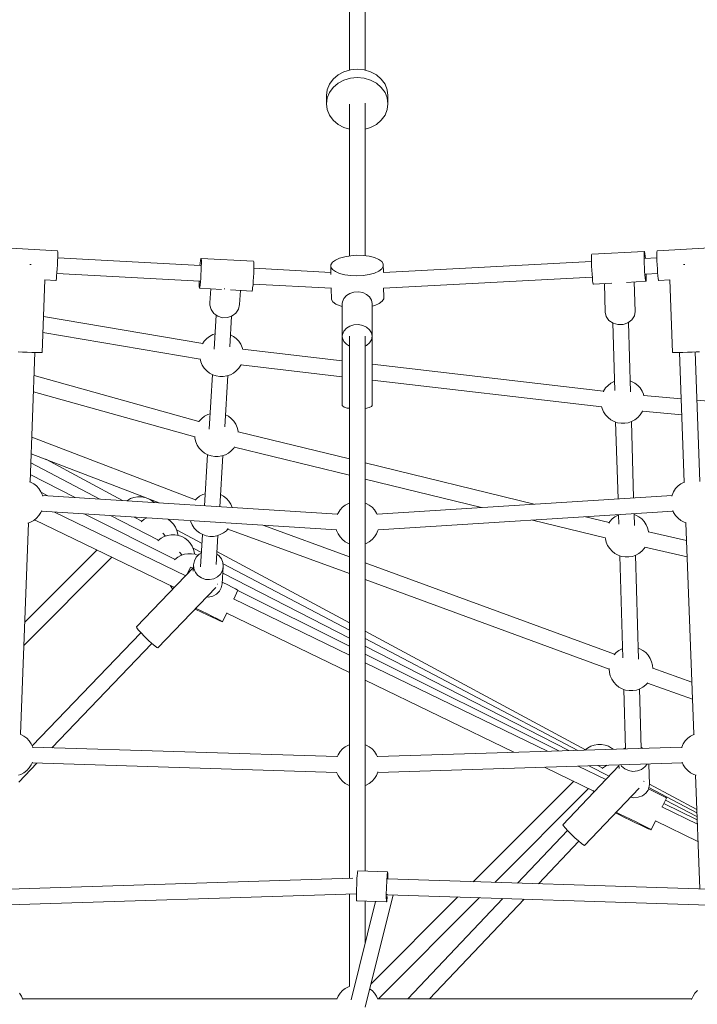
# Model space of a CAD drawing. Header units: inches. Extents: x -32 to 818, y -661 to 218.
# Tile 60 of 256: x 473.817 to 474.588, y 17.228 to 18.349. Entities that reach past the tile are written whole.
import ezdxf

# ---------------------------------------------------------------- set-up
doc = ezdxf.new("R2010")
doc.units = ezdxf.units.IN
doc.header["$LTSCALE"] = 0.01
doc.header["$MEASUREMENT"] = 0
doc.layers.add('_at_zabawki_', color=240, linetype='Continuous', lineweight=5)

# ---------------------------------------------------------------- blocks, each defined once
blk = doc.blocks.new('zw$2CA8')
at = {"layer": '_at_zabawki_'}
for p, q in [((-2885.2, 4722.3), (-2885.2, 4896.6)), ((-2903.1, 4895.4), (-2903.1, 4722.3)), ((-2909.4, 4720.4), (-2916, 4716.9)), ((-2902, 4722.6), (-2909.4, 4720.4)), ((-2894.2, 4723.4), (-2902, 4722.6)), ((-2886.4, 4722.6), (-2894.2, 4723.4)), ((-2879, 4720.4), (-2886.4, 4722.6)), ((-2872.4, 4716.9), (-2879, 4720.4)), ((-2925.7, 4706.4), (-2928.3, 4700.1)), ((-2921.5, 4712.1), (-2925.7, 4706.4)), ((-2916, 4716.9), (-2921.5, 4712.1)), ((-2921.5, 4702.8), (-2916, 4707.5)), ((-2916, 4707.5), (-2909.4, 4711.1)), ((-2909.4, 4711.1), (-2902, 4713.3)), ((-2902, 4713.3), (-2894.2, 4714)), ((-2894.2, 4714), (-2886.4, 4713.3)), ((-2886.4, 4713.3), (-2879, 4711.1)), ((-2879, 4711.1), (-2872.4, 4707.5)), ((-2866.8, 4712.1), (-2872.4, 4716.9)), ((-2872.4, 4707.5), (-2866.8, 4702.8)), ((-2862.6, 4706.4), (-2866.8, 4712.1)), ((-2860.1, 4700.1), (-2862.6, 4706.4)), ((-2928.3, 4700.1), (-2929.2, 4693.5)), ((-2928.3, 4690.8), (-2925.7, 4697.1)), ((-2925.7, 4697.1), (-2921.5, 4702.8)), ((-2866.8, 4702.8), (-2862.6, 4697.1)), ((-2862.6, 4697.1), (-2860.1, 4690.8)), ((-2859.2, 4693.5), (-2860.1, 4700.1)), ((-2929.2, 4693.5), (-2929.2, 4684.1)), ((-2929.2, 4684.1), (-2928.3, 4690.8)), ((-2929.2, 4684.1), (-2928.3, 4677.5)), ((-2903.1, 4683.5), (-2903.1, 4511)), ((-2885.2, 4511.1), (-2885.2, 4684.7)), ((-2860.1, 4690.8), (-2859.2, 4684.1)), ((-2860.1, 4677.5), (-2859.2, 4684.1)), ((-2859.2, 4684.1), (-2859.2, 4693.5)), ((-2928.3, 4677.5), (-2925.7, 4671.1)), ((-2862.6, 4671.1), (-2860.1, 4677.5)), ((-2925.7, 4671.1), (-2921.5, 4665.5)), ((-2921.5, 4665.5), (-2916, 4660.7)), ((-2872.4, 4660.7), (-2866.8, 4665.5)), ((-2866.8, 4665.5), (-2862.6, 4671.1)), ((-2916, 4660.7), (-2909.4, 4657.2)), ((-2909.4, 4657.2), (-2903.1, 4655.3)), ((-2885.2, 4655.3), (-2879, 4657.2)), ((-2879, 4657.2), (-2872.4, 4660.7)), ((-3235.6, 4516.9), (-3295.4, 4520.1)), ((-3235.5, 4516.7), (-3235.6, 4516.9)), ((-3235.3, 4515.4), (-3235.5, 4516.7)), ((-3235.2, 4513), (-3235.3, 4515.4)), ((-2567.4, 4516.1), (-2627.2, 4512.9)), ((-2567.7, 4513.6), (-2567.6, 4515.4)), ((-2567.6, 4515.4), (-2567.4, 4516.1)), ((-2567.1, 4515.5), (-2567.4, 4516.1)), ((-2566.8, 4513.6), (-2567.1, 4515.5)), ((-2553, 4515.4), (-2553.1, 4513)), ((-2552.9, 4516.7), (-2553, 4515.4)), ((-2552.7, 4516.9), (-2552.9, 4516.7)), ((-2492.9, 4520.1), (-2552.7, 4516.9)), ((-3235.6, 4501), (-3235.4, 4505.5)), ((-3235.4, 4505.5), (-3235.3, 4509.6)), ((-3235.3, 4509.6), (-3235.2, 4513)), ((-3072.5, 4500.1), (-3235.3, 4508.8)), ((-3072.7, 4505.7), (-3073, 4502.8)), ((-3072.4, 4507.5), (-3072.7, 4505.7)), ((-3072.1, 4508.1), (-3072.4, 4507.5)), ((-3012.3, 4504.9), (-3072.1, 4508.1)), ((-3072.1, 4508.1), (-3071.9, 4507.5)), ((-3071.9, 4507.5), (-3071.7, 4505.6)), ((-3071.7, 4505.6), (-3071.7, 4502.7)), ((-3012, 4504.3), (-3012.3, 4504.9)), ((-3011.9, 4502.4), (-3012, 4504.3)), ((-2919.1, 4506.3), (-2922.5, 4503.8)), ((-2914.3, 4508.5), (-2919.1, 4506.3)), ((-2908.4, 4510.1), (-2914.3, 4508.5)), ((-2901.6, 4511.2), (-2908.4, 4510.1)), ((-2894.5, 4511.7), (-2901.6, 4511.2)), ((-2887.3, 4511.4), (-2894.5, 4511.7)), ((-2880.5, 4510.5), (-2887.3, 4511.4)), ((-2874.6, 4509), (-2880.5, 4510.5)), ((-2869.8, 4506.9), (-2874.6, 4509)), ((-2866.4, 4504.5), (-2869.8, 4506.9)), ((-2864.7, 4501.8), (-2866.4, 4504.5)), ((-2627.5, 4504.8), (-2864.5, 4492.2)), ((-2627.5, 4510.4), (-2627.6, 4507.4)), ((-2627.6, 4507.4), (-2627.5, 4503.7)), ((-2627.4, 4512.2), (-2627.5, 4510.4)), ((-2627.2, 4512.9), (-2627.4, 4512.2)), ((-2567.7, 4510.6), (-2567.7, 4513.6)), ((-2567.7, 4506.9), (-2567.7, 4510.6)), ((-2567.5, 4502.5), (-2567.7, 4506.9)), ((-2553.1, 4508.8), (-2567, 4508.1)), ((-2566.4, 4510.7), (-2566.8, 4513.6)), ((-2566.2, 4508.1), (-2566.4, 4510.7)), ((-2553.1, 4513), (-2553.1, 4509.6)), ((-2553.1, 4509.6), (-2553, 4505.5)), ((-2553, 4505.5), (-2552.8, 4501)), ((-3266.4, 4501.3), (-3267, 4501.3)), ((-3265.4, 4501.2), (-3266.4, 4501.3)), ((-3236.1, 4492), (-3235.8, 4496.4)), ((-3235.8, 4496.4), (-3235.6, 4501)), ((-3073, 4502.8), (-3073.3, 4500.1)), ((-3071.9, 4494.5), (-3072.2, 4489.9)), ((-3071.8, 4498.9), (-3071.9, 4494.5)), ((-3071.7, 4502.7), (-3071.8, 4498.9)), ((-3012.1, 4491.3), (-3011.9, 4495.7)), ((-3011.9, 4499.5), (-3011.9, 4502.4)), ((-3011.9, 4495.7), (-3011.9, 4499.5)), ((-2924.1, 4492.2), (-3011.9, 4496.9)), ((-2922.5, 4503.8), (-2924.2, 4501)), ((-2924.2, 4501), (-2924.2, 4498.2)), ((-2924.2, 4498.2), (-2924.1, 4489.7)), ((-2922.5, 4495.5), (-2924.2, 4498.2)), ((-2919.1, 4493.1), (-2922.5, 4495.5)), ((-2914.3, 4491), (-2919.1, 4493.1)), ((-2869.8, 4493.7), (-2874.6, 4491.5)), ((-2866.4, 4496.2), (-2869.8, 4493.7)), ((-2864.7, 4499), (-2866.4, 4496.2)), ((-2864.7, 4501.8), (-2864.7, 4499)), ((-2864.5, 4492.2), (-2864.7, 4501.8)), ((-2627.5, 4503.7), (-2627.4, 4499.3)), ((-2627.4, 4499.3), (-2627.1, 4494.7)), ((-2627.1, 4494.7), (-2626.8, 4490.2)), ((-2567.3, 4497.9), (-2567.5, 4502.5)), ((-2567, 4493.4), (-2567.3, 4497.9)), ((-2566.7, 4489.3), (-2567, 4493.4)), ((-2552.8, 4501), (-2552.5, 4496.4)), ((-2552.5, 4496.4), (-2552.2, 4492)), ((-2521.9, 4501.3), (-2522.9, 4501.2)), ((-2521.4, 4501.3), (-2521.9, 4501.3)), ((-3253.1, 4400.9), (-3250.1, 4483.7)), ((-3250.1, 4483.6), (-3237.4, 4482.9)), ((-3237.4, 4482.9), (-3237.2, 4483.5)), ((-3237.2, 4483.5), (-3236.8, 4485.3)), ((-3236.8, 4485.3), (-3236.5, 4488.3)), ((-3236.5, 4488.3), (-3236.1, 4492)), ((-3236.2, 4490.9), (-3073.4, 4482.2)), ((-3074.2, 4482.2), (-3074.3, 4481.4)), ((-3072.4, 4485.4), (-3072.8, 4481.3)), ((-3072.2, 4489.9), (-3072.4, 4485.4)), ((-3012.9, 4478.1), (-3012.6, 4482.2)), ((-3012.6, 4482.2), (-3012.3, 4486.7)), ((-3012.3, 4486.7), (-3012.1, 4491.3)), ((-2908.4, 4489.5), (-2914.3, 4491)), ((-2901.6, 4488.6), (-2908.4, 4489.5)), ((-2894.5, 4488.3), (-2901.6, 4488.6)), ((-2887.3, 4488.8), (-2894.5, 4488.3)), ((-2880.5, 4489.9), (-2887.3, 4488.8)), ((-2874.6, 4491.5), (-2880.5, 4489.9)), ((-2864.4, 4474.2), (-2626.6, 4486.9)), ((-2626.8, 4490.2), (-2626.5, 4486.1)), ((-2626.5, 4486.1), (-2626.2, 4482.7)), ((-2626.2, 4482.7), (-2625.8, 4480.3)), ((-2587.5, 4480.9), (-2565.5, 4482.1)), ((-2566.3, 4485.9), (-2566.7, 4489.3)), ((-2566, 4483.5), (-2566.3, 4485.9)), ((-2565.7, 4482.3), (-2566, 4483.5)), ((-2565.9, 4490.1), (-2552.1, 4490.9)), ((-2565.5, 4482.1), (-2565.7, 4482.3)), ((-2565.5, 4482.1), (-2565.4, 4482.3)), ((-2565.4, 4482.3), (-2565.3, 4483.5)), ((-2565.3, 4483.5), (-2565.2, 4486)), ((-2565.2, 4489.3), (-2565.2, 4490.2)), ((-2565.2, 4486), (-2565.2, 4489.3)), ((-2552.2, 4492), (-2551.9, 4488.3)), ((-2551.9, 4488.3), (-2551.5, 4485.3)), ((-2551.5, 4485.3), (-2551.2, 4483.5)), ((-2551.2, 4483.5), (-2550.9, 4482.9)), ((-2550.9, 4482.9), (-2538.3, 4483.6)), ((-2538.3, 4483.7), (-2535.3, 4400.9)), ((-3074.3, 4481.4), (-3074.3, 4478)), ((-3074.3, 4478), (-3074.2, 4475.6)), ((-3074.2, 4475.6), (-3074, 4474.3)), ((-3074, 4474.3), (-3073.9, 4474.2)), ((-3073.8, 4474.3), (-3073.9, 4474.2)), ((-3073.9, 4474.2), (-3048.6, 4472.8)), ((-3073.5, 4475.5), (-3073.8, 4474.3)), ((-3073.1, 4477.9), (-3073.5, 4475.5)), ((-3072.8, 4481.3), (-3073.1, 4477.9)), ((-3061.1, 4473.5), (-3062.1, 4457.7)), ((-3045.5, 4473.7), (-3045.6, 4473.7)), ((-3045, 4473.7), (-3045.5, 4473.7)), ((-3038.7, 4472.3), (-3014.1, 4471)), ((-3028.2, 4455.5), (-3027.2, 4471.7)), ((-3014.1, 4471), (-3013.9, 4471.1)), ((-3013.9, 4471.1), (-3013.6, 4472.3)), ((-3013.6, 4472.3), (-3013.3, 4474.7)), ((-3013.3, 4474.7), (-3012.9, 4478.1)), ((-3012.9, 4478.9), (-2923.6, 4474.1)), ((-2923.9, 4474.2), (-2923.7, 4461.4)), ((-2864.1, 4464.9), (-2864.3, 4474.2)), ((-2625.8, 4480.3), (-2625.5, 4479.1)), ((-2625.5, 4479.1), (-2625.4, 4478.9)), ((-2625.4, 4478.9), (-2604.4, 4480)), ((-2612.8, 4479.6), (-2611.8, 4446.9)), ((-2577.9, 4447.9), (-2578.9, 4481.4)), ((-2923.7, 4461.4), (-2922, 4458.7)), ((-2909.5, 4462.5), (-2911, 4458.7)), ((-2906.6, 4465.8), (-2909.5, 4462.5)), ((-2902.7, 4468.3), (-2906.6, 4465.8)), ((-2898, 4469.7), (-2902.7, 4468.3)), ((-2892.9, 4470), (-2898, 4469.7)), ((-2888, 4469.2), (-2892.9, 4470)), ((-2883.6, 4467.2), (-2888, 4469.2)), ((-2880.1, 4464.3), (-2883.6, 4467.2)), ((-2877.9, 4460.7), (-2880.1, 4464.3)), ((-2877.2, 4456.7), (-2877.9, 4460.7)), ((-2869.2, 4456.8), (-2865.9, 4459.4)), ((-2865.9, 4459.4), (-2864.1, 4462.1)), ((-2864.1, 4462.1), (-2864.1, 4464.9)), ((-3062.1, 4457.7), (-3062, 4455)), ((-3062, 4455), (-3060.5, 4449.9)), ((-3060.5, 4449.9), (-3057.4, 4445.5)), ((-3032.4, 4445.9), (-3029.4, 4450.4)), ((-3029.4, 4450.4), (-3028.2, 4455.5)), ((-2922, 4458.7), (-2918.6, 4456.2)), ((-2918.6, 4456.2), (-2913.8, 4454.2)), ((-2913.8, 4454.2), (-2911.2, 4453.5)), ((-2911, 4458.7), (-2911.2, 4456.7)), ((-2911.2, 4456.7), (-2911.2, 4419.5)), ((-2877.2, 4419.5), (-2877.2, 4456.7)), ((-2877.2, 4453.8), (-2874, 4454.7)), ((-2874, 4454.7), (-2869.2, 4456.8)), ((-3070.1, 4411.3), (-3251.6, 4441.9)), ((-3057.4, 4445.5), (-3052.9, 4442.4)), ((-3054.7, 4443.7), (-3057.2, 4404.9)), ((-3052.9, 4442.4), (-3047.5, 4440.7)), ((-3047.5, 4440.7), (-3041.9, 4440.8)), ((-3041.9, 4440.8), (-3036.7, 4442.6)), ((-3039.4, 4407.6), (-3037.2, 4442.4)), ((-3036.7, 4442.6), (-3032.4, 4445.9)), ((-2911.2, 4438.1), (-2911.2, 4340.8)), ((-2611.8, 4446.9), (-2610.7, 4441.9)), ((-2610.7, 4441.9), (-2607.6, 4437.5)), ((-2607.6, 4437.5), (-2603, 4434.4)), ((-2586, 4434.9), (-2581.5, 4438.3)), ((-2581.5, 4438.3), (-2578.7, 4442.8)), ((-2578.7, 4442.8), (-2577.9, 4447.9)), ((-2909.5, 4425.3), (-2906.6, 4428.6)), ((-2906.6, 4428.6), (-2902.7, 4431)), ((-2902.7, 4431), (-2898, 4432.5)), ((-2898, 4432.5), (-2892.9, 4432.8)), ((-2892.9, 4432.8), (-2888, 4431.9)), ((-2888, 4431.9), (-2883.6, 4429.9)), ((-2883.6, 4429.9), (-2880.1, 4427)), ((-2880.1, 4427), (-2877.9, 4423.4)), ((-2603.4, 4434.7), (-2601.1, 4357.7)), ((-2603, 4434.4), (-2597.4, 4432.8)), ((-2597.4, 4432.8), (-2591.5, 4433)), ((-2591.5, 4433), (-2586, 4434.9)), ((-2583.2, 4356.3), (-2585.5, 4435.2)), ((-3252.2, 4423.8), (-3073.1, 4393.6)), ((-3065.6, 4416.9), (-3068.4, 4413.9)), ((-3062.4, 4419.4), (-3065.6, 4416.9)), ((-3058.8, 4421.4), (-3062.4, 4419.4)), ((-3056.1, 4422.3), (-3058.8, 4421.4)), ((-3035.1, 4419.4), (-3038.5, 4421.3)), ((-3031.9, 4416.9), (-3035.1, 4419.4)), ((-3029.1, 4413.9), (-3031.9, 4416.9)), ((-2911.2, 4419.5), (-2911, 4421.5)), ((-2911.2, 4419.5), (-2911, 4417.5)), ((-2911, 4421.5), (-2909.5, 4425.3)), ((-2911, 4417.5), (-2909.5, 4413.7)), ((-2903.2, 4419.5), (-2903.2, 3802.8)), ((-2885.2, 3810.8), (-2885.2, 4419.5)), ((-2880.1, 4412), (-2877.9, 4415.6)), ((-2877.9, 4423.4), (-2877.2, 4419.5)), ((-2877.9, 4415.6), (-2877.2, 4419.5)), ((-2877.2, 4340.8), (-2877.2, 4419.5)), ((-3068.4, 4413.9), (-3070.3, 4410.9)), ((-3026.8, 4410.4), (-3029.1, 4413.9)), ((-3025.2, 4406.7), (-3026.8, 4410.4)), ((-3024.6, 4404.3), (-3025.2, 4406.7)), ((-2911.2, 4391.6), (-3024.7, 4404.8)), ((-2909.5, 4413.7), (-2906.6, 4410.4)), ((-2906.6, 4410.4), (-2903.2, 4408.3)), ((-2885.2, 4408.4), (-2883.6, 4409.1)), ((-2883.6, 4409.1), (-2880.1, 4412)), ((-3280.1, 4401.8), (-3275.3, 4401.6)), ((-3275.3, 4401.6), (-3270.1, 4401.4)), ((-3270.1, 4401.4), (-3264.8, 4401.2)), ((-3266.8, 4253.9), (-3261.2, 4401.1)), ((-3264.8, 4401.2), (-3260.1, 4401)), ((-3260.1, 4401), (-3256.3, 4400.9)), ((-3256.3, 4400.9), (-3253.9, 4400.9)), ((-3253.9, 4400.9), (-3253.1, 4400.9)), ((-3073.1, 4393.7), (-3072.3, 4390.5)), ((-2535.3, 4400.9), (-2534.4, 4400.9)), ((-2534.4, 4400.9), (-2532, 4400.9)), ((-2532, 4400.9), (-2528.3, 4401)), ((-2528.3, 4401), (-2523.5, 4401.2)), ((-2527.3, 4401.1), (-2521.9, 4253.7)), ((-2523.5, 4401.2), (-2518.3, 4401.4)), ((-2518.3, 4401.4), (-2513, 4401.6)), ((-2513, 4401.6), (-2508.3, 4401.8)), ((-2504, 4254.3), (-2509.3, 4401.7)), ((-2508.3, 4401.8), (-2504.5, 4401.9)), ((-3072.3, 4390.5), (-3070.7, 4386.7)), ((-3070.7, 4386.7), (-3068.4, 4383.3)), ((-3068.4, 4383.3), (-3065.6, 4380.2)), ((-3031.9, 4380.2), (-3029.1, 4383.3)), ((-3029.1, 4383.3), (-3026.8, 4386.7)), ((-3026.8, 4386.7), (-3026.5, 4387.4)), ((-3026.7, 4386.9), (-2911.2, 4373.5)), ((-2613.8, 4357), (-2877.2, 4387.7)), ((-3074.4, 4322.5), (-3262.2, 4374.8)), ((-3065.6, 4380.2), (-3062.4, 4377.7)), ((-3059, 4375.9), (-3062.8, 4313.9)), ((-3062.4, 4377.7), (-3058.8, 4375.7)), ((-3058.8, 4375.7), (-3054.9, 4374.4)), ((-3054.9, 4374.4), (-3050.8, 4373.7)), ((-3050.8, 4373.7), (-3046.7, 4373.7)), ((-3046.7, 4373.7), (-3042.6, 4374.4)), ((-3045.1, 4316.6), (-3041.4, 4374.8)), ((-3042.6, 4374.4), (-3038.7, 4375.7)), ((-3038.7, 4375.7), (-3035.1, 4377.7)), ((-3035.1, 4377.7), (-3031.9, 4380.2)), ((-2877.2, 4369.5), (-2615.8, 4339.1)), ((-2611.4, 4360.7), (-2613.7, 4357.2)), ((-2608.6, 4363.7), (-2611.4, 4360.7)), ((-2605.4, 4366.2), (-2608.6, 4363.7)), ((-2601.8, 4368.2), (-2605.4, 4366.2)), ((-2601.4, 4368.3), (-2601.8, 4368.2)), ((-2581.8, 4368.2), (-2583.5, 4368.8)), ((-2578.1, 4366.2), (-2581.8, 4368.2)), ((-2574.9, 4363.7), (-2578.1, 4366.2)), ((-2572.1, 4360.7), (-2574.9, 4363.7)), ((-2569.8, 4357.2), (-2572.1, 4360.7)), ((-3262.9, 4356.4), (-3079.1, 4305.2)), ((-2613.7, 4357.2), (-2614, 4356.4)), ((-2568.2, 4353.5), (-2569.8, 4357.2)), ((-2567.8, 4351.9), (-2568.2, 4353.5)), ((-2525.4, 4348.4), (-2567.9, 4352.3)), ((-2911.2, 4340.8), (-2910.9, 4340.2)), ((-2910.9, 4340.2), (-2909.1, 4339)), ((-2909.1, 4339), (-2905.7, 4337.9)), ((-2905.7, 4337.9), (-2903.2, 4337.6)), ((-2885.2, 4337.5), (-2884.9, 4337.5)), ((-2884.9, 4337.5), (-2880.8, 4338.4)), ((-2880.8, 4338.4), (-2878.1, 4339.5)), ((-2878.1, 4339.5), (-2877.2, 4340.8)), ((-2616, 4339.8), (-2615.3, 4337.3)), ((-2615.3, 4337.3), (-2613.7, 4333.5)), ((-2234, 4322.1), (-2507.3, 4346.8)), ((-3071.3, 4325.9), (-3074.1, 4322.9)), ((-3068.1, 4328.5), (-3071.3, 4325.9)), ((-3064.4, 4330.4), (-3068.1, 4328.5)), ((-3061.7, 4331.3), (-3064.4, 4330.4)), ((-3040.8, 4328.5), (-3044.2, 4330.3)), ((-3037.6, 4325.9), (-3040.8, 4328.5)), ((-3034.8, 4322.9), (-3037.6, 4325.9)), ((-2613.7, 4333.5), (-2611.4, 4330.1)), ((-2611.4, 4330.1), (-2608.6, 4327.1)), ((-2608.6, 4327.1), (-2605.4, 4324.5)), ((-2578.1, 4324.5), (-2574.9, 4327.1)), ((-2574.9, 4327.1), (-2572.1, 4330.1)), ((-2572.1, 4330.1), (-2569.8, 4333.5)), ((-2569.8, 4333.5), (-2569.4, 4334.6)), ((-2569.5, 4334.3), (-2524.7, 4330.3)), ((-3074.1, 4322.9), (-3074.6, 4322.1)), ((-3032.5, 4319.5), (-3034.8, 4322.9)), ((-3030.9, 4315.7), (-3032.5, 4319.5)), ((-3029.9, 4311.7), (-3030.9, 4315.7)), ((-2605.4, 4324.5), (-2601.8, 4322.6)), ((-2601.8, 4322.6), (-2597.9, 4321.2)), ((-2600, 4322), (-2597.3, 4234.4)), ((-2597.9, 4321.2), (-2593.8, 4320.6)), ((-2593.8, 4320.6), (-2589.7, 4320.6)), ((-2589.7, 4320.6), (-2585.6, 4321.2)), ((-2585.6, 4321.2), (-2581.8, 4322.6)), ((-2579.5, 4235.6), (-2582.1, 4322.4)), ((-2581.8, 4322.6), (-2578.1, 4324.5)), ((-3078.5, 4233.3), (-3264.9, 4304.9)), ((-3079.2, 4305.5), (-3079, 4303.5)), ((-3079, 4303.5), (-3078, 4299.5)), ((-3029.7, 4310.3), (-3029.9, 4311.7)), ((-2903.2, 4279.9), (-3029.8, 4310.8)), ((-3078, 4299.5), (-3076.3, 4295.7)), ((-3076.3, 4295.7), (-3074.1, 4292.3)), ((-3074.1, 4292.3), (-3071.3, 4289.3)), ((-3037.6, 4289.3), (-3034.8, 4292.3)), ((-3034.8, 4292.3), (-3033.8, 4293.8)), ((-3034.1, 4293.4), (-2903.2, 4261.3)), ((-3265.6, 4285.9), (-3119.8, 4229.9)), ((-3071.3, 4289.3), (-3068.1, 4286.7)), ((-3064.6, 4284.9), (-3068.3, 4226.6)), ((-3068.1, 4286.7), (-3064.4, 4284.8)), ((-3064.4, 4284.8), (-3060.5, 4283.4)), ((-3060.5, 4283.4), (-3056.5, 4282.8)), ((-3056.5, 4282.8), (-3052.4, 4282.8)), ((-3052.4, 4282.8), (-3048.3, 4283.4)), ((-3050.8, 4225.6), (-3047.1, 4283.9)), ((-3048.3, 4283.4), (-3044.4, 4284.8)), ((-3044.4, 4284.8), (-3040.8, 4286.7)), ((-3040.8, 4286.7), (-3037.6, 4289.3)), ((-3187.2, 4234.2), (-3266, 4275.6)), ((-3161.6, 4232.6), (-3248.9, 4279.5)), ((-2692.8, 4228.4), (-2885.2, 4275.4)), ((-3215.4, 4236), (-3266.5, 4262.2)), ((-3266.2, 4253.7), (-3267.3, 4254)), ((-3262.6, 4251.7), (-3266.2, 4253.7)), ((-3259.4, 4249.2), (-3262.6, 4251.7)), ((-3256.6, 4246.2), (-3259.4, 4249.2)), ((-2885.2, 4256.9), (-2752.9, 4224.6)), ((-2529, 4249.2), (-2531.8, 4246.2)), ((-2525.7, 4251.7), (-2529, 4249.2)), ((-2522.1, 4253.7), (-2525.7, 4251.7)), ((-2521.5, 4253.9), (-2522.1, 4253.7)), ((-3254.3, 4242.7), (-3256.6, 4246.2)), ((-3252.7, 4238.9), (-3254.3, 4242.7)), ((-3246.6, 4238), (-3253.9, 4241.6)), ((-3252.3, 4237.6), (-3252.7, 4238.9)), ((-2916.7, 4217), (-3252.5, 4238.4)), ((-3148.4, 4236.1), (-3152.3, 4234.8)), ((-3144.3, 4236.8), (-3148.4, 4236.1)), ((-3140.2, 4236.8), (-3144.3, 4236.8)), ((-3136.2, 4236.1), (-3140.2, 4236.8)), ((-3134.6, 4235.6), (-3136.2, 4236.1)), ((-3073.7, 4237.5), (-3077, 4235)), ((-3070.1, 4239.4), (-3073.7, 4237.5)), ((-3067.4, 4240.4), (-3070.1, 4239.4)), ((-3046.5, 4237.5), (-3049.9, 4239.3)), ((-3043.2, 4235), (-3046.5, 4237.5)), ((-2535.8, 4238.4), (-2871.6, 4217)), ((-2535.7, 4238.9), (-2536, 4237.5)), ((-2534, 4242.7), (-2535.7, 4238.9)), ((-2531.8, 4246.2), (-2534, 4242.7)), ((-3155.9, 4232.8), (-3156.7, 4232.3)), ((-3152.3, 4234.8), (-3155.9, 4232.8)), ((-3128.6, 4232.8), (-3131.7, 4234.5)), ((-3125.4, 4230.3), (-3128.6, 4232.8)), ((-3125.4, 4230.3), (-3125.4, 4230.3)), ((-3077, 4235), (-3078.8, 4232.9)), ((-3040.4, 4231.9), (-3043.2, 4235)), ((-3038.2, 4228.5), (-3040.4, 4231.9)), ((-3036.5, 4224.7), (-3038.2, 4228.5)), ((-3036.5, 4224.6), (-3036.5, 4224.7)), ((-2911.1, 4224.9), (-2913.8, 4221.9)), ((-2907.8, 4227.4), (-2911.1, 4224.9)), ((-2904.2, 4229.4), (-2907.8, 4227.4)), ((-2903.2, 4229.7), (-2904.2, 4229.4)), ((-2884.2, 4229.4), (-2885.2, 4229.7)), ((-2880.5, 4227.4), (-2884.2, 4229.4)), ((-2877.3, 4224.9), (-2880.5, 4227.4)), ((-2874.5, 4221.9), (-2877.3, 4224.9)), ((-3259.4, 4212.5), (-3256.6, 4215.6)), ((-3256.6, 4215.6), (-3254.3, 4219)), ((-3254.3, 4219), (-3253.3, 4221.3)), ((-3253.7, 4220.4), (-2917.9, 4199.1)), ((-3089.5, 4147), (-3238.9, 4219.5)), ((-3101.7, 4165.7), (-3205.2, 4217.3)), ((-3120.6, 4187.4), (-3175.3, 4215.4)), ((-3139.5, 4209.1), (-3148.2, 4213.7)), ((-2916.1, 4218.4), (-2916.9, 4216.7)), ((-2913.8, 4221.9), (-2916.1, 4218.4)), ((-2872.3, 4218.4), (-2874.5, 4221.9)), ((-2871.6, 4216.9), (-2872.3, 4218.4)), ((-2870.5, 4199.1), (-2534.6, 4220.4)), ((-2607.5, 4207.5), (-2634.4, 4214.1)), ((-2600.8, 4214.1), (-2604, 4211.6)), ((-2597.2, 4216.1), (-2600.8, 4214.1)), ((-2596.8, 4216.2), (-2597.2, 4216.1)), ((-2596.8, 4216.5), (-2596.5, 4205.6)), ((-2578.5, 4204.2), (-2578.9, 4217.6)), ((-2577.1, 4216.1), (-2578.9, 4216.7)), ((-2573.5, 4214.1), (-2577.1, 4216.1)), ((-2570.3, 4211.6), (-2573.5, 4214.1)), ((-2535, 4221.1), (-2534, 4219)), ((-2534, 4219), (-2531.8, 4215.6)), ((-2531.8, 4215.6), (-2529, 4212.5)), ((-3277.6, 3966.7), (-3268.5, 4207.3)), ((-3269.2, 4207), (-3266.2, 4208)), ((-3266.2, 4208), (-3262.6, 4210)), ((-3262.6, 4210), (-3259.4, 4212.5)), ((-3261.6, 4210.8), (-3102.4, 4133.6)), ((-3140, 4208.7), (-3140.4, 4208.3)), ((-3136.8, 4211.3), (-3140, 4208.7)), ((-3133.9, 4212.8), (-3136.8, 4211.3)), ((-3106.3, 4208.7), (-3109.5, 4211.3)), ((-3103.5, 4205.7), (-3106.3, 4208.7)), ((-3101.2, 4202.3), (-3103.5, 4205.7)), ((-3099.6, 4198.5), (-3101.2, 4202.3)), ((-3083.9, 4209.6), (-3083.7, 4208.5)), ((-3083.7, 4208.5), (-3082, 4204.8)), ((-3082, 4204.8), (-3079.8, 4201.3)), ((-2903.2, 4168.6), (-3000.6, 4204.3)), ((-2694.5, 4210.3), (-2611.8, 4190)), ((-2606.8, 4208.6), (-2607.8, 4207)), ((-2604, 4211.6), (-2606.8, 4208.6)), ((-2567.5, 4208.6), (-2570.3, 4211.6)), ((-2565.2, 4205.1), (-2567.5, 4208.6)), ((-2563.6, 4201.4), (-2565.2, 4205.1)), ((-2529, 4212.5), (-2525.7, 4210)), ((-2525.7, 4210), (-2522.1, 4208)), ((-2522.1, 4208), (-2519.6, 4207.2)), ((-2520.2, 4207.4), (-2510.9, 3966.6)), ((-3114, 4191.6), (-3117.6, 4189.7)), ((-3112.7, 4192.1), (-3115.5, 4195.3)), ((-3110.1, 4193), (-3114, 4191.6)), ((-3106.1, 4193.7), (-3110.1, 4193)), ((-3102, 4193.7), (-3106.1, 4193.7)), ((-3097.9, 4193), (-3102, 4193.7)), ((-3070.9, 4183.8), (-3100, 4199.4)), ((-3098.6, 4194.5), (-3099.6, 4198.5)), ((-3098.5, 4193.1), (-3098.6, 4194.5)), ((-3094, 4191.6), (-3097.9, 4193)), ((-3090.4, 4189.7), (-3094, 4191.6)), ((-3079.8, 4201.3), (-3077, 4198.3)), ((-3077, 4198.3), (-3073.7, 4195.8)), ((-3073.7, 4195.8), (-3070.1, 4193.8)), ((-3070.3, 4193.9), (-3072.6, 4157.2)), ((-3070.1, 4193.8), (-3066.2, 4192.5)), ((-3066.2, 4192.5), (-3062.2, 4191.8)), ((-3062.2, 4191.8), (-3058, 4191.8)), ((-3058, 4191.8), (-3054, 4192.5)), ((-3054.8, 4159.9), (-3052.8, 4192.9)), ((-3054, 4192.5), (-3050.1, 4193.8)), ((-3050.1, 4193.8), (-3046.5, 4195.8)), ((-3046.5, 4195.8), (-3043.2, 4198.3)), ((-3043.2, 4198.3), (-3041.1, 4200.6)), ((-3041.5, 4200.2), (-2903.2, 4149.4)), ((-2917.9, 4199.3), (-2917.7, 4198.5)), ((-2917.7, 4198.5), (-2916.1, 4194.7)), ((-2916.1, 4194.7), (-2913.8, 4191.3)), ((-2913.8, 4191.3), (-2911.1, 4188.3)), ((-2877.3, 4188.3), (-2874.5, 4191.3)), ((-2874.5, 4191.3), (-2872.3, 4194.7)), ((-2872.3, 4194.7), (-2870.6, 4198.5)), ((-2870.6, 4198.5), (-2870.4, 4199.4)), ((-2611.8, 4190.7), (-2611.7, 4189.2)), ((-2562.6, 4197.4), (-2563.6, 4201.4)), ((-2562.5, 4196.5), (-2562.6, 4197.4)), ((-2519.4, 4187.1), (-2562.5, 4196.9)), ((-3120.9, 4187.2), (-3121.3, 4186.8)), ((-3117.6, 4189.7), (-3120.9, 4187.2)), ((-3087.1, 4187.2), (-3090.4, 4189.7)), ((-3084.4, 4184.1), (-3087.1, 4187.2)), ((-3082.1, 4180.7), (-3084.4, 4184.1)), ((-3080.5, 4176.9), (-3082.1, 4180.7)), ((-2911.1, 4188.3), (-2907.8, 4185.7)), ((-2907.8, 4185.7), (-2904.2, 4183.8)), ((-2904.2, 4183.8), (-2903.2, 4183.4)), ((-2903.2, 4183.4), (-2903.2, 3954.8)), ((-2885.2, 4183.4), (-2884.2, 4183.8)), ((-2884.2, 4183.8), (-2880.5, 4185.7)), ((-2880.5, 4185.7), (-2877.3, 4188.3)), ((-2611.7, 4189.2), (-2610.7, 4185.2)), ((-2610.7, 4185.2), (-2609.1, 4181.4)), ((-2609.1, 4181.4), (-2606.8, 4178)), ((-2567.5, 4178), (-2566.3, 4179.7)), ((-2566.6, 4179.4), (-2518.7, 4168.5)), ((-3273.8, 4067.8), (-3173.5, 4168.1)), ((-3190.5, 4176.4), (-3272.8, 4094.1)), ((-3098.5, 4168.1), (-3101.8, 4165.6)), ((-3094.9, 4170.1), (-3098.5, 4168.1)), ((-3093.6, 4170.5), (-3096.4, 4173.7)), ((-3091, 4171.4), (-3094.9, 4170.1)), ((-3087, 4172.1), (-3091, 4171.4)), ((-3082.8, 4172.1), (-3087, 4172.1)), ((-3078.8, 4171.4), (-3082.8, 4172.1)), ((-3071.6, 4173.5), (-3081.1, 4178.5)), ((-3079.4, 4172.9), (-3080.5, 4176.9)), ((-3077.5, 4168.1), (-3079.7, 4164.1)), ((-3079.3, 4171.5), (-3079.4, 4172.9)), ((-3075.3, 4170.2), (-3078.8, 4171.4)), ((-3074.1, 4171.4), (-3077.5, 4168.1)), ((-3071.6, 4172.7), (-3074.1, 4171.4)), ((-3051.9, 4170), (-3054.1, 4171.6)), ((-2903.2, 4093.6), (-3053.9, 4174.7)), ((-3048.9, 4166.4), (-3051.9, 4170)), ((-2606.8, 4178), (-2604, 4174.9)), ((-2604, 4174.9), (-2600.8, 4172.4)), ((-2600.8, 4172.4), (-2597.2, 4170.5)), ((-2597.2, 4170.5), (-2593.3, 4169.1)), ((-2595.4, 4169.8), (-2591.8, 4053.5)), ((-2593.3, 4169.1), (-2589.2, 4168.4)), ((-2589.2, 4168.4), (-2585.1, 4168.4)), ((-2585.1, 4168.4), (-2581, 4169.1)), ((-2581, 4169.1), (-2577.1, 4170.5)), ((-2573.9, 4052.1), (-2577.5, 4170.3)), ((-2577.1, 4170.5), (-2573.5, 4172.4)), ((-2573.5, 4172.4), (-2570.3, 4174.9)), ((-2570.3, 4174.9), (-2567.5, 4178)), ((-3101.8, 4165.6), (-3102.2, 4165.1)), ((-3080.7, 4159.6), (-3081.1, 4152.4)), ((-3079.7, 4164.1), (-3080.7, 4159.6)), ((-3080.3, 4155.1), (-3080.7, 4159.6)), ((-3047.2, 4162.1), (-3048.9, 4166.4)), ((-3048, 4137.8), (-3046.8, 4157.5)), ((-3046.8, 4157.5), (-3047.7, 4153.1)), ((-3046.8, 4157.5), (-3047.2, 4162.1)), ((-2903.2, 4085), (-3047, 4160.6)), ((-2601.2, 4057.6), (-2885.2, 4161.9)), ((-3080.9, 4156), (-3145.7, 4088.7)), ((-3084, 4156.8), (-3087.9, 4148.7)), ((-3083.2, 4156.5), (-3084, 4156.8)), ((-3081.2, 4155.7), (-3083.2, 4156.5)), ((-3078.5, 4150.8), (-3080.3, 4155.1)), ((-3075.6, 4147.2), (-3078.5, 4150.8)), ((-3071.7, 4144.5), (-3075.6, 4147.2)), ((-3053.4, 4145.8), (-3057.6, 4143.6)), ((-3050, 4149), (-3053.4, 4145.8)), ((-3047.7, 4153.1), (-3050, 4149)), ((-2903.2, 4076), (-3047.2, 4149.8)), ((-3107, 4135.9), (-3106.8, 4135.4)), ((-3106.8, 4135.4), (-3104.6, 4132)), ((-3067.1, 4142.9), (-3071.7, 4144.5)), ((-3062.3, 4142.6), (-3067.1, 4142.9)), ((-3057.6, 4143.6), (-3062.3, 4142.6)), ((-3053.1, 4137.3), (-3053.2, 4137.3)), ((-3053.2, 4137.3), (-3053.2, 4137.3)), ((-3049, 4133.3), (-3048, 4137.8)), ((-3047.2, 4139.5), (-3047.9, 4139.8)), ((-3041.5, 4136.7), (-3047.2, 4139.5)), ((-3036.7, 4134.2), (-3041.5, 4136.7)), ((-2885.2, 4142.8), (-2607.4, 4040.7)), ((-3121.2, 4065.1), (-3055.3, 4133.6)), ((-3104.6, 4132), (-3104.3, 4131.7)), ((-3063.5, 4122.8), (-3058.8, 4123.8)), ((-3058.8, 4123.8), (-3054.6, 4126)), ((-3054.6, 4126), (-3051.2, 4129.3)), ((-3051.2, 4129.3), (-3049, 4133.3)), ((-3033, 4132.3), (-3036.7, 4134.2)), ((-3034.9, 4120.5), (-3030, 4130.6)), ((-3030.8, 4131.1), (-3033, 4132.3)), ((-3030, 4130.6), (-3030.8, 4131.1)), ((-2903.2, 4066.7), (-3030.3, 4130.1)), ((-3065.5, 4122.9), (-3063.5, 4122.8)), ((-2903.2, 4056.7), (-3035.1, 4120.6)), ((-3078.8, 4109.1), (-3078, 4108.7)), ((-3078, 4110), (-3077.5, 4109.8)), ((-3078, 4108.7), (-3071.5, 4105.6)), ((-3077.5, 4109.8), (-3071, 4106.6)), ((-3071.5, 4105.6), (-3065.2, 4102.6)), ((-3071, 4106.6), (-3064.7, 4103.5)), ((-3065.2, 4102.6), (-3059.4, 4099.8)), ((-3064.7, 4103.5), (-3058.9, 4100.7)), ((-3047.5, 4094.6), (-3042.6, 4104.8)), ((-3042.6, 4104.6), (-2903.2, 4037)), ((-3059.4, 4099.8), (-3054.5, 4097.5)), ((-3058.9, 4100.7), (-3054.1, 4098.2)), ((-3054.5, 4097.5), (-3050.7, 4095.9)), ((-3054.1, 4098.2), (-3050.5, 4096.3)), ((-3050.7, 4095.9), (-3048.3, 4094.8)), ((-3050.5, 4096.3), (-3048.2, 4095.1)), ((-3048.3, 4094.8), (-3047.5, 4094.6)), ((-3048.2, 4095.1), (-3047.5, 4094.6)), ((-3140.6, 4082.1), (-3264.4, 3953.5)), ((-3145.7, 4088.7), (-3145.3, 4087.6)), ((-3145.3, 4087.6), (-3143.5, 4085.3)), ((-3143.5, 4085.3), (-3140.4, 4081.9)), ((-3140.4, 4081.9), (-3136.5, 4078)), ((-2634.4, 3949), (-2885.2, 4083.9)), ((-3242.1, 3951.3), (-3127.9, 4069.9)), ((-3136.5, 4078), (-3132.3, 4073.9)), ((-3132.3, 4073.9), (-3128.2, 4070.1)), ((-3128.2, 4070.1), (-3124.7, 4067.2)), ((-3124.7, 4067.2), (-3122.3, 4065.5)), ((-2643, 3948.3), (-2885.2, 4075.6)), ((-3122.3, 4065.5), (-3121.2, 4065.1)), ((-2653.3, 3948), (-2885.2, 4066.8)), ((-2664.7, 3947.7), (-2885.2, 4057.7)), ((-2599.4, 4059.5), (-2601.6, 4057.1)), ((-2596.2, 4062), (-2599.4, 4059.5)), ((-2592.5, 4064), (-2596.2, 4062)), ((-2592.2, 4064.1), (-2592.5, 4064)), ((-2572.5, 4064), (-2574.3, 4064.6)), ((-2568.9, 4062), (-2572.5, 4064)), ((-2565.7, 4059.5), (-2568.9, 4062)), ((-2562.9, 4056.5), (-2565.7, 4059.5)), ((-2560.6, 4053), (-2562.9, 4056.5)), ((-2677.7, 3947.3), (-2885.2, 4047.9)), ((-2559, 4049.2), (-2560.6, 4053)), ((-2558, 4045.3), (-2559, 4049.2)), ((-2557.6, 4041.3), (-2558, 4045.3)), ((-2607.4, 4041.3), (-2607.5, 4041.2)), ((-2607.5, 4041.2), (-2607.1, 4037.1)), ((-2607.1, 4037.1), (-2606.1, 4033.1)), ((-2513.2, 4025.8), (-2557.7, 4041.8)), ((-2885.2, 4028.3), (-2715.8, 3946.1)), ((-2606.1, 4033.1), (-2604.4, 4029.3)), ((-2604.4, 4029.3), (-2602.2, 4025.9)), ((-2602.2, 4025.9), (-2599.4, 4022.8)), ((-2599.4, 4022.8), (-2596.2, 4020.3)), ((-2568.9, 4020.3), (-2565.7, 4022.8)), ((-2565.7, 4022.8), (-2563.4, 4025.2)), ((-2563.8, 4024.9), (-2512.5, 4006.4)), ((-2596.2, 4020.3), (-2592.5, 4018.3)), ((-2592.5, 4018.3), (-2588.7, 4017)), ((-2590.8, 4017.7), (-2588.7, 3950)), ((-2588.7, 4017), (-2584.6, 4016.3)), ((-2584.6, 4016.3), (-2580.5, 4016.3)), ((-2580.5, 4016.3), (-2576.4, 4017)), ((-2576.4, 4017), (-2572.5, 4018.3)), ((-2570.9, 3950.6), (-2572.9, 4018.2)), ((-2572.5, 4018.3), (-2568.9, 4020.3)), ((-3277.3, 3966.5), (-3278.1, 3966.8)), ((-3273.7, 3964.6), (-3277.3, 3966.5)), ((-2511.1, 3966.5), (-2514.7, 3964.6)), ((-2510.5, 3966.8), (-2511.1, 3966.5)), ((-3270.4, 3962.1), (-3273.7, 3964.6)), ((-3267.6, 3959), (-3270.4, 3962.1)), ((-3265.4, 3955.6), (-3267.6, 3959)), ((-3263.7, 3951.8), (-3265.4, 3955.6)), ((-2523, 3955.6), (-2524.6, 3951.8)), ((-2520.7, 3959), (-2523, 3955.6)), ((-2517.9, 3962.1), (-2520.7, 3959)), ((-2514.7, 3964.6), (-2517.9, 3962.1)), ((-2917, 3941.3), (-3263.8, 3952)), ((-3263.6, 3951.3), (-3263.7, 3951.8)), ((-2913.8, 3946.9), (-2916.1, 3943.4)), ((-2911.1, 3949.9), (-2913.8, 3946.9)), ((-2907.8, 3952.4), (-2911.1, 3949.9)), ((-2904.2, 3954.4), (-2907.8, 3952.4)), ((-2903.2, 3954.8), (-2904.2, 3954.4)), ((-2884.2, 3954.4), (-2885.2, 3954.8)), ((-2880.5, 3952.4), (-2884.2, 3954.4)), ((-2877.3, 3949.9), (-2880.5, 3952.4)), ((-2874.5, 3946.9), (-2877.3, 3949.9)), ((-2872.3, 3943.4), (-2874.5, 3946.9)), ((-2524.6, 3952), (-2871.3, 3941.3)), ((-2631.9, 3951), (-2635, 3948.6)), ((-2628.2, 3953), (-2631.9, 3951)), ((-2624.3, 3954.3), (-2628.2, 3953)), ((-2620.3, 3955), (-2624.3, 3954.3)), ((-2616.2, 3955), (-2620.3, 3955)), ((-2612.1, 3954.3), (-2616.2, 3955)), ((-2608.2, 3953), (-2612.1, 3954.3)), ((-2604.6, 3951), (-2608.2, 3953)), ((-2602.8, 3949.6), (-2604.6, 3951)), ((-2590.4, 3950.3), (-2590.7, 3950)), ((-2588.7, 3951.2), (-2590.4, 3950.3)), ((-2569, 3950.6), (-2570.9, 3951.9)), ((-2524.6, 3951.8), (-2524.8, 3951.2)), ((-3279.7, 3912.3), (-3258.9, 3933.9)), ((-3265.4, 3931.9), (-3264.1, 3934.8)), ((-3264.4, 3934), (-2917.7, 3923.3)), ((-2916.1, 3943.4), (-2917.2, 3940.9)), ((-2871.2, 3941), (-2872.3, 3943.4)), ((-2870.7, 3923.3), (-2523.9, 3934)), ((-2564.3, 3932.8), (-2566.7, 3929.5)), ((-2561.5, 3909.6), (-2562.2, 3932.8)), ((-2524.2, 3934.8), (-2523, 3931.9)), ((-3277.3, 3920.9), (-3273.7, 3922.9)), ((-3273.7, 3922.9), (-3270.4, 3925.4)), ((-3270.4, 3925.4), (-3267.6, 3928.4)), ((-3267.6, 3928.4), (-3265.4, 3931.9)), ((-2917.8, 3923.6), (-2917.7, 3923.5)), ((-2917.7, 3923.5), (-2916.1, 3919.7)), ((-2872.3, 3919.7), (-2870.6, 3923.5)), ((-2870.6, 3923.5), (-2870.6, 3923.7)), ((-2680.9, 3929.2), (-2623.9, 3901.5)), ((-2596.2, 3930.7), (-2660, 3863.4)), ((-2611.1, 3915), (-2642.8, 3930.4)), ((-2607.3, 3919), (-2630.7, 3930.7)), ((-2614.6, 3928.2), (-2620.2, 3931.1)), ((-2614.9, 3927.9), (-2615.3, 3927.5)), ((-2611.7, 3930.5), (-2614.9, 3927.9)), ((-2610, 3931.4), (-2611.7, 3930.5)), ((-2596.2, 3931.8), (-2596.1, 3927.7)), ((-2593.2, 3930.4), (-2594.1, 3931.9)), ((-2589.7, 3927.3), (-2593.2, 3930.4)), ((-2585.2, 3925.3), (-2589.7, 3927.3)), ((-2580.3, 3924.4), (-2585.2, 3925.3)), ((-2575.2, 3924.9), (-2580.3, 3924.4)), ((-2570.6, 3926.7), (-2575.2, 3924.9)), ((-2566.7, 3929.5), (-2570.6, 3926.7)), ((-2523, 3931.9), (-2520.7, 3928.4)), ((-2520.7, 3928.4), (-2517.9, 3925.4)), ((-2517.9, 3925.4), (-2514.7, 3922.9)), ((-2514.7, 3922.9), (-2511.1, 3920.9)), ((-3280, 3920), (-3277.3, 3920.9)), ((-2916.1, 3919.7), (-2913.8, 3916.3)), ((-2913.8, 3916.3), (-2911.1, 3913.3)), ((-2911.1, 3913.3), (-2907.8, 3910.7)), ((-2907.8, 3910.7), (-2904.2, 3908.8)), ((-2884.2, 3908.8), (-2880.5, 3910.7)), ((-2880.5, 3910.7), (-2877.3, 3913.3)), ((-2877.3, 3913.3), (-2874.5, 3916.3)), ((-2874.5, 3916.3), (-2872.3, 3919.7)), ((-2647.8, 3913.2), (-2762.1, 3798.9)), ((-2567.6, 3912.9), (-2568.2, 3913.3)), ((-2567.5, 3912.8), (-2567.6, 3912.9)), ((-2511.1, 3920.9), (-2508.5, 3920)), ((-2509.2, 3920.3), (-2504.2, 3790.7)), ((-2904.2, 3908.8), (-2903.2, 3908.4)), ((-2903.2, 3908.4), (-2903.2, 3802.8)), ((-2885.2, 3908.4), (-2884.2, 3908.8)), ((-2737.6, 3798.1), (-2630.8, 3904.9)), ((-2635.4, 3840), (-2573.4, 3905.4)), ((-2625.9, 3902.5), (-2625, 3901.5)), ((-2625, 3901.5), (-2624.4, 3901)), ((-2569.6, 3896.6), (-2565.8, 3899.5)), ((-2565.8, 3899.5), (-2563, 3903.2)), ((-2563, 3903.2), (-2561.7, 3907.4)), ((-2559.4, 3902.9), (-2562.6, 3904.5)), ((-2507.5, 3877.2), (-2562.2, 3905.9)), ((-2561.7, 3907.4), (-2561.5, 3909.6)), ((-2507.7, 3880.9), (-2561.5, 3909.9)), ((-2553.6, 3900.1), (-2559.4, 3902.9)), ((-2548.8, 3897.6), (-2553.6, 3900.1)), ((-2583.2, 3895), (-2579.4, 3894.4)), ((-2579.4, 3894.4), (-2574.3, 3894.9)), ((-2574.3, 3894.9), (-2569.6, 3896.6)), ((-2545.2, 3895.7), (-2548.8, 3897.6)), ((-2547.1, 3883.9), (-2542.2, 3894)), ((-2542.9, 3894.5), (-2545.2, 3895.7)), ((-2507.2, 3869.1), (-2545.1, 3888)), ((-2507.4, 3873.2), (-2543.3, 3891.7)), ((-2542.2, 3894), (-2542.9, 3894.5)), ((-2600.2, 3877.1), (-2596.4, 3875.2)), ((-2599.5, 3877.9), (-2596, 3876.2)), ((-2507, 3864.5), (-2547.3, 3884)), ((-2596.4, 3875.2), (-2590.1, 3872.1)), ((-2596, 3876.2), (-2589.6, 3873.2)), ((-2590.1, 3872.1), (-2583.6, 3869)), ((-2589.6, 3873.2), (-2583.1, 3870)), ((-2583.6, 3869), (-2577.3, 3866)), ((-2583.1, 3870), (-2576.8, 3866.9)), ((-2577.3, 3866), (-2571.5, 3863.2)), ((-2576.8, 3866.9), (-2571.1, 3864.1)), ((-2559.6, 3858), (-2554.7, 3868.2)), ((-2554.8, 3868), (-2506.3, 3844.5)), ((-2654.8, 3857.3), (-2711.8, 3797.3)), ((-2660, 3863.4), (-2659.5, 3862.5)), ((-2659.5, 3862.5), (-2657.6, 3860.2)), ((-2657.6, 3860.2), (-2654.5, 3856.9)), ((-2654.5, 3856.9), (-2650.6, 3853)), ((-2571.5, 3863.2), (-2566.6, 3860.9)), ((-2571.1, 3864.1), (-2566.3, 3861.6)), ((-2566.6, 3860.9), (-2562.9, 3859.2)), ((-2566.3, 3861.6), (-2562.6, 3859.7)), ((-2562.9, 3859.2), (-2560.5, 3858.2)), ((-2562.6, 3859.7), (-2560.4, 3858.5)), ((-2560.5, 3858.2), (-2559.6, 3858)), ((-2560.4, 3858.5), (-2559.6, 3858)), ((-2687.7, 3796.5), (-2641.8, 3844.9)), ((-2650.6, 3853), (-2646.3, 3848.9)), ((-2646.3, 3848.9), (-2642.2, 3845.2)), ((-2642.2, 3845.2), (-2638.7, 3842.3)), ((-2638.7, 3842.3), (-2636.4, 3840.5)), ((-2636.4, 3840.5), (-2635.4, 3840)), ((-2893.9, 3810.1), (-2894.1, 3808.3)), ((-2893.7, 3811), (-2893.9, 3810.1)), ((-2893.6, 3811.1), (-2893.7, 3811)), ((-2859.7, 3810), (-2893.6, 3811.1)), ((-2859.9, 3809), (-2859.8, 3809.9)), ((-2859.8, 3809.9), (-2859.7, 3810)), ((-2859.6, 3809.9), (-2859.7, 3810)), ((-2859.5, 3809), (-2859.6, 3809.9)), ((-2899.2, 3802.9), (-3408.9, 3786.7)), ((-2894.9, 3801), (-2894.6, 3801.1)), ((-2894.7, 3799), (-2894.8, 3795.1)), ((-2894.5, 3802.6), (-2894.7, 3799)), ((-2894.3, 3805.8), (-2894.5, 3802.6)), ((-2894.1, 3808.3), (-2894.3, 3805.8)), ((-2860.7, 3797.9), (-2860.5, 3801.5)), ((-2860.5, 3801.5), (-2860.3, 3804.7)), ((-2860.3, 3804.7), (-2860.1, 3807.2)), ((-2860.1, 3807.2), (-2859.9, 3809)), ((-2379.5, 3786.7), (-2859.9, 3802)), ((-2859.4, 3807.2), (-2859.5, 3809)), ((-2859.4, 3804.7), (-2859.4, 3807.2)), ((-2859.4, 3802), (-2859.4, 3804.7)), ((-2894.9, 3791.2), (-2895, 3787.4)), ((-2895, 3787.4), (-2895, 3784)), ((-2894.8, 3795.1), (-2894.9, 3791.2)), ((-2861.1, 3786.3), (-2861, 3790.1)), ((-2861, 3790.1), (-2860.9, 3794)), ((-2860.9, 3794), (-2860.7, 3797.9)), ((-3408.3, 3768.7), (-2895, 3785.1)), ((-2903.2, 3784.8), (-2903.2, 3679.8)), ((-2903.2, 3784.8), (-2903.2, 3679.8)), ((-2873.4, 3776.4), (-2901.2, 3664.4)), ((-2895, 3784), (-2895, 3781.1)), ((-2895, 3781.1), (-2895, 3778.9)), ((-2895, 3778.9), (-2894.9, 3777.6)), ((-2894.9, 3777.6), (-2894.7, 3777.1)), ((-2894.7, 3777.1), (-2860.8, 3776)), ((-2885.3, 3656), (-2853.5, 3783.8)), ((-2885.2, 3728.9), (-2885.2, 3776.8)), ((-2885.2, 3728.9), (-2885.2, 3776.8)), ((-2779.6, 3781.5), (-2878.8, 3682.2)), ((-2870.1, 3665.6), (-2755.1, 3780.7)), ((-2861.1, 3782.9), (-2861.1, 3786.3)), ((-2861.1, 3780), (-2861.1, 3782.9)), ((-2861, 3777.8), (-2861.1, 3780)), ((-2860.9, 3776.5), (-2861, 3777.8)), ((-2860.8, 3776), (-2860.9, 3776.5)), ((-2860.8, 3776), (-2860.6, 3776.5)), ((-2859.9, 3784.1), (-2860.6, 3784.3)), ((-2860.6, 3776.5), (-2860.4, 3777.8)), ((-2860.5, 3784), (-2860.1, 3784)), ((-2860.4, 3777.8), (-2860.2, 3780)), ((-2860.2, 3780), (-2860.1, 3782)), ((-2859.3, 3784.3), (-2859.9, 3784.1)), ((-2859.8, 3784), (-2380.1, 3768.7)), ((-2728.4, 3779.8), (-2836.8, 3665.6)), ((-2812, 3665.6), (-2704.3, 3779.1)), ((-2907.8, 3677.5), (-2911.1, 3674.9)), ((-2904.2, 3679.4), (-2907.8, 3677.5)), ((-2902.6, 3680), (-2904.2, 3679.4)), ((-2877.3, 3674.9), (-2880.1, 3677.1)), ((-3276.4, 3668.5), (-3278.7, 3671.9)), ((-3274.8, 3664.9), (-3276.4, 3668.5)), ((-2917.3, 3665.6), (-3275.1, 3665.6)), ((-2916.1, 3668.5), (-2917.5, 3665.2)), ((-2913.8, 3671.9), (-2916.1, 3668.5)), ((-2911.1, 3674.9), (-2913.8, 3671.9)), ((-2874.5, 3671.9), (-2877.3, 3674.9)), ((-2872.3, 3668.5), (-2874.5, 3671.9)), ((-2870.8, 3665.2), (-2872.3, 3668.5)), ((-2513.2, 3665.6), (-2871, 3665.6)), ((-2511.9, 3668.5), (-2513.5, 3664.9)), ((-2509.7, 3671.9), (-2511.9, 3668.5)), ((-2506.9, 3674.9), (-2509.7, 3671.9))]:
    blk.add_line(p, q, dxfattribs=at)

msp = doc.modelspace()

# ---------------------------------------------------------------- block references
at = {"layer": '_at_zabawki_', "linetype": 'Continuous', "xscale": 0.001, "yscale": 0.001, "zscale": 0.001}
msp.add_blockref('zw$2CA8', (477.0952, 13.5689, 0.0045), dxfattribs=at)

doc.saveas('drawing.dxf')
